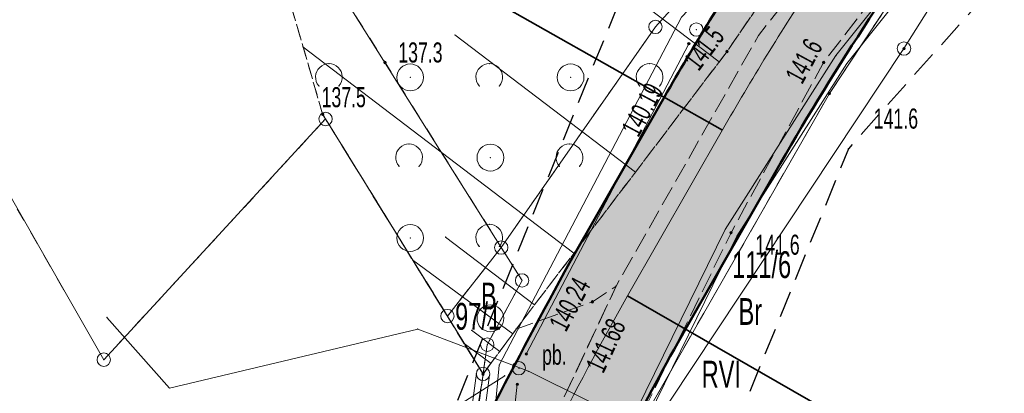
# Model space of a CAD drawing. Extents: x 6456700 to 6518119, y 5963420 to 5980059.
# Tile 174 of 256: x 6512422 to 6512459, y 5966189 to 5966202. Entities that reach past the tile are written whole.
import ezdxf
from ezdxf.enums import TextEntityAlignment as Align

# ---------------------------------------------------------------- set-up
doc = ezdxf.new("R2010")
doc.units = 0
doc.header["$MEASUREMENT"] = 0
for name, pattern in [('L_0_03', [1, 0.5, -0.5]), ('L_0_04', [1.5, 1, -0.5]), ('L_0_52', [1, 0.75, -0.25]), ('L_0_5A', [0.75, 0.5, -0.25])]:
    doc.linetypes.add(name, pattern=pattern)
doc.layers.get('0').update_dxf_attribs({"color": 2, "linetype": 'CONTINUOUS', "lineweight": 5})
for name, color, linetype, lineweight in [('000_Inne__niezydentyfikowane_', 7, 'CONTINUOUS', 18), ('18mm Kreska ciągła', 7, 'CONTINUOUS', 18), ('202_punkt_graniczny', 7, 'CONTINUOUS', 18), ('203_punkt_graniczny', 7, 'CONTINUOUS', 18), ('209_oznaczenie_konturu_klasyfikacyjnego', 96, 'CONTINUOUS', 18), ('210_oznaczenie_konturu_uzytku_gruntowego', 96, 'CONTINUOUS', 18), ('211_numer_dzialki_ewidencyjnej', 7, 'CONTINUOUS', 18), ('218_kontur_uzytku_gruntowego', 96, 'L_0_03', 18), ('219_dzialka_ewidencyjna', 7, 'CONTINUOUS', 18), ('35mm Ciągła', 7, 'CONTINUOUS', 35), ('50mm Kreska ciągła', 7, 'CONTINUOUS', 50), ('9mm Kreska ciągła', 252, 'CONTINUOUS', 9), ('jezdnia', 7, 'CONTINUOUS', 18), ('obszar_utwardzony', 7, 'CONTINUOUS', 18), ('obszar_utwardzony_Atr17', 7, 'CONTINUOUS', 18), ('ogrodzenie_trwale', 7, 'CONTINUOUS', 18), ('pikieta_naturalna', 7, 'CONTINUOUS', 18), ('pikieta_naturalna_Atr2', 7, 'CONTINUOUS', 18), ('pikieta_sztuczna', 7, 'CONTINUOUS', 18), ('pikieta_sztuczna_Atr2', 7, 'CONTINUOUS', 18), ('przewod_elektroenergetyczny_niskiego_napiecia', 7, 'CONTINUOUS', 18), ('przewod_kanalizacyjny', 7, 'CONTINUOUS', 18), ('przewod_wodociagowy', 7, 'CONTINUOUS', 18), ('rzedna', 7, 'CONTINUOUS', 18), ('rzedna_Atr2', 7, 'CONTINUOUS', 18), ('sciana_oporowa__linia_', 7, 'CONTINUOUS', 18), ('skarpa_nieumocniona', 7, 'CONTINUOUS', 18), ('slup_przewodow_napowietrznych', 7, 'CONTINUOUS', 18), ('studnia_kanalizacyjna', 7, 'CONTINUOUS', 18), ('zadrzewienie__zakrzewienie', 7, 'CONTINUOUS', 18), ('Zakres', 7, 'CONTINUOUS', 18)]:
    doc.layers.add(name, color=color, linetype=linetype, lineweight=lineweight)
doc.styles.get("Standard").update_dxf_attribs({"font": 'txt', "width": 0.75})

# ---------------------------------------------------------------- blocks, each defined once
blk = doc.blocks.new('mdcp_nowa')
at = {"layer": '203_punkt_graniczny', "linetype": 'Continuous', "lineweight": 18}
blk.add_hatch(color=18, dxfattribs=at).paths.add_polyline_path([(6495183.86, 5982650.665, 1), (6495183.86, 5982650.755, 1)])
at = {"layer": 'pikieta_naturalna', "linetype": 'Continuous', "lineweight": 18}
for points in [[(6495180.03, 5982652.235, 1), (6495180.03, 5982652.325, 1)], [(6495186.65, 5982652.345, 1), (6495186.65, 5982652.435, 1)], [(6495167.23, 5982651.825, 1), (6495167.23, 5982651.915, 1)], [(6495183.64, 5982651.825, 1), (6495183.64, 5982651.915, 1)], [(6495164.9, 5982649.895, 1), (6495164.9, 5982649.985, 1)], [(6495180.18, 5982645.465, 1), (6495180.18, 5982645.555, 1)]]:
    blk.add_hatch(color=18, dxfattribs=at).paths.add_polyline_path(points)
at = {"layer": 'pikieta_sztuczna', "linetype": 'Continuous', "lineweight": 18}
for points in [[(6495174.99, 5982642.885, 1), (6495174.99, 5982642.975, 1)], [(6495170.9, 5982640.185, 1), (6495170.9, 5982640.275, 1)]]:
    blk.add_hatch(color=18, dxfattribs=at).paths.add_polyline_path(points)
at = {"layer": 'rzedna', "linetype": 'Continuous', "lineweight": 18}
for points in [[(6495178.6, 5982652.525, 1), (6495178.6, 5982652.615, 1)], [(6495172.52, 5982640.935, 1), (6495172.52, 5982641.025, 1)], [(6495172.18, 5982639.805, 1), (6495172.18, 5982639.895, 1)]]:
    blk.add_hatch(color=18, dxfattribs=at).paths.add_polyline_path(points)
at = {"layer": '000_Inne__niezydentyfikowane_', "linetype": 'Continuous', "lineweight": 18, "flags": 128}
for points in [[(6495179.74, 5982651.89), (6495163.17, 5982664.44)], [(6495176.6, 5982647.77), (6495169.85, 5982652.9)], [(6495174.3, 5982644.75), (6495164.16, 5982652.46)], [(6495172.83, 5982642.82), (6495169.5, 5982645.35)], [(6495172.01, 5982641.73), (6495168.27, 5982644.49)], [(6495171.53, 5982641.08), (6495170.47, 5982641.87)], [(6495171.2, 5982640.63), (6495170.19, 5982641.37)]]:
    blk.add_lwpolyline(points, dxfattribs=at)
at = {"layer": '000_Inne__niezydentyfikowane_'}
for p in [(6495169.85, 5982652.9), (6495164.16, 5982652.46), (6495179.74, 5982651.89), (6495176.6, 5982647.77), (6495169.5, 5982645.35), (6495168.27, 5982644.49), (6495174.3, 5982644.75), (6495172.83, 5982642.82), (6495170.47, 5982641.87), (6495172.01, 5982641.73), (6495170.19, 5982641.37), (6495171.53, 5982641.08), (6495171.2, 5982640.63)]:
    blk.add_point(p, dxfattribs=at)
at = {"layer": '202_punkt_graniczny', "color": 7, "linetype": 'Continuous', "lineweight": 18}
for centre in [(6495177.35, 5982653.2), (6495165.01, 5982649.76), (6495171.58, 5982644.96), (6495172.36, 5982643.73), (6495169.57, 5982642.4), (6495171.06, 5982641.33), (6495156.71, 5982640.77), (6495170.9, 5982640.24)]:
    blk.add_circle(centre, 0.25, dxfattribs=at)
at = {"layer": '202_punkt_graniczny'}
for p in [(6495177.35, 5982653.2), (6495165.01, 5982649.76), (6495171.58, 5982644.96), (6495172.36, 5982643.73), (6495169.57, 5982642.4), (6495171.06, 5982641.33), (6495156.71, 5982640.77), (6495170.9, 5982640.24)]:
    blk.add_point(p, dxfattribs=at)
at = {"layer": '203_punkt_graniczny', "color": 7, "linetype": 'Continuous', "lineweight": 18}
blk.add_circle((6495183.86, 5982650.71), 0.045, dxfattribs=at)
at = {"layer": '203_punkt_graniczny'}
blk.add_point((6495183.86, 5982650.71), dxfattribs=at)
at = {"layer": '218_kontur_uzytku_gruntowego', "lineweight": 18, "flags": 128}
for points in [[(6495177.35, 5982653.2), (6495186.02, 5982662.85)], [(6495161.87, 5982660.39), (6495171.58, 5982644.96)], [(6495183.86, 5982650.71), (6495189.48, 5982659.21)], [(6495171.58, 5982644.96), (6495177.35, 5982653.2)], [(6495176.43, 5982637.74), (6495183.86, 5982650.71)], [(6495165.01, 5982649.76), (6495156.71, 5982640.77)], [(6495169.57, 5982642.4), (6495165.01, 5982649.76)], [(6495156.71, 5982640.77), (6495151.75, 5982649.42)], [(6495171.58, 5982644.96), (6495169.57, 5982642.4)], [(6495172.36, 5982643.73), (6495171.58, 5982644.96)], [(6495171.06, 5982641.33), (6495172.36, 5982643.73)], [(6495169.57, 5982642.4), (6495170.9, 5982640.24)], [(6495170.9, 5982640.24), (6495171.06, 5982641.33)], [(6495168.97, 5982627.36), (6495170.9, 5982640.24)]]:
    blk.add_lwpolyline(points, dxfattribs=at)
at = {"layer": '218_kontur_uzytku_gruntowego'}
for p in [(6495177.35, 5982653.2), (6495177.35, 5982653.2), (6495177.35, 5982653.2), (6495177.35, 5982653.2), (6495183.86, 5982650.71), (6495183.86, 5982650.71), (6495183.86, 5982650.71), (6495183.86, 5982650.71), (6495165.01, 5982649.76), (6495165.01, 5982649.76), (6495171.58, 5982644.96), (6495171.58, 5982644.96), (6495171.58, 5982644.96), (6495171.58, 5982644.96), (6495171.58, 5982644.96), (6495171.58, 5982644.96), (6495172.36, 5982643.73), (6495172.36, 5982643.73), (6495172.36, 5982643.73), (6495172.36, 5982643.73), (6495169.57, 5982642.4), (6495169.57, 5982642.4), (6495169.57, 5982642.4), (6495169.57, 5982642.4), (6495171.06, 5982641.33), (6495171.06, 5982641.33), (6495171.06, 5982641.33), (6495171.06, 5982641.33), (6495156.71, 5982640.77), (6495156.71, 5982640.77), (6495170.9, 5982640.24), (6495170.9, 5982640.24), (6495170.9, 5982640.24), (6495170.9, 5982640.24), (6495170.9, 5982640.24), (6495170.9, 5982640.24)]:
    blk.add_point(p, dxfattribs=at)
at = {"layer": '219_dzialka_ewidencyjna', "color": 3, "linetype": 'Continuous', "lineweight": 18, "flags": 128}
for points in [[(6495177.35, 5982653.2), (6495186.02, 5982662.85)], [(6495161.87, 5982660.39), (6495171.58, 5982644.96)], [(6495183.86, 5982650.71), (6495189.48, 5982659.21)], [(6495171.58, 5982644.96), (6495177.35, 5982653.2)], [(6495183.86, 5982650.71), (6495176.43, 5982637.74)], [(6495156.71, 5982640.77), (6495165.01, 5982649.76)], [(6495165.01, 5982649.76), (6495169.57, 5982642.4)], [(6495151.75, 5982649.42), (6495156.71, 5982640.77)], [(6495171.58, 5982644.96), (6495169.57, 5982642.4)], [(6495172.36, 5982643.73), (6495171.58, 5982644.96)], [(6495171.06, 5982641.33), (6495172.36, 5982643.73)], [(6495170.9, 5982640.24), (6495169.57, 5982642.4)], [(6495170.9, 5982640.24), (6495171.06, 5982641.33)], [(6495168.97, 5982627.36), (6495170.9, 5982640.24)]]:
    blk.add_lwpolyline(points, dxfattribs=at)
at = {"layer": '219_dzialka_ewidencyjna', "color": 3}
for p in [(6495177.35, 5982653.2), (6495177.35, 5982653.2), (6495183.86, 5982650.71), (6495183.86, 5982650.71), (6495165.01, 5982649.76), (6495165.01, 5982649.76), (6495171.58, 5982644.96), (6495171.58, 5982644.96), (6495171.58, 5982644.96), (6495171.58, 5982644.96), (6495172.36, 5982643.73), (6495172.36, 5982643.73), (6495169.57, 5982642.4), (6495169.57, 5982642.4), (6495169.57, 5982642.4), (6495171.06, 5982641.33), (6495171.06, 5982641.33), (6495156.71, 5982640.77), (6495156.71, 5982640.77), (6495170.9, 5982640.24), (6495170.9, 5982640.24), (6495170.9, 5982640.24)]:
    blk.add_point(p, dxfattribs=at)
at = {"layer": 'jezdnia', "color": 7, "linetype": 'L_0_52', "lineweight": 18, "flags": 128}
blk.add_lwpolyline([(6495195.83, 5982978.97), (6495200.77, 5982990.52), (6495203.76, 5983005.28), (6495200.35, 5983025.82), (6495193.24, 5983036.29), (6495189.14, 5983049.6), (6495185.12, 5983067.8), (6495183.17, 5983077.08), (6495178.19, 5983089.73), (6495174.64, 5983098.86), (6495168.43, 5983115.09), (6495161.55, 5983133.83), (6495154.76, 5983147.58), (6495144.33, 5983166.27), (6495135.54, 5983182.13), (6495131.43, 5983212.99), (6495131.68, 5983233.26), (6495131.46, 5983243.99), (6495128.32, 5983280.81), (6495127.29, 5983298.52), (6495124.19, 5983336.19), (6495123.5, 5983344), (6495121.28, 5983367.92), (6495119.64, 5983396.13), (6495116.73, 5983412.76), (6495117.19, 5983441.35), (6495116.43, 5983457.42), (6495115.48, 5983476.53), (6495115.11, 5983482.62), (6495112.3, 5983484.4), (6495091.45, 5983481.81), (6495091.37, 5983484.19), (6495109.96, 5983486.92), (6495113.25, 5983490.41), (6495113.24, 5983503.43), (6495112.69, 5983521.82), (6495113.13, 5983545.8), (6495113.51, 5983566.95), (6495116.02, 5983585), (6495118.4, 5983609.28), (6495123.42, 5983650.06), (6495131.2, 5983686.54), (6495140.07, 5983719.72), (6495146.41, 5983753.33), (6495149.05, 5983763.24), (6495154.18, 5983776.85), (6495160.67, 5983784.68), (6495175.29, 5983798.4), (6495197.26, 5983816.17), (6495217.4, 5983831.86), (6495238.65, 5983846.53), (6495263.72, 5983869.02), (6495276.39, 5983884.8), (6495285.32, 5983901), (6495289.2, 5983910.41), (6495292.89, 5983924.2), (6495294.78, 5983930.12), (6495299.2, 5983944.93), (6495304.61, 5983964.52), (6495307.5, 5983979.46), (6495307.59, 5983992.22), (6495306.46, 5984009.09), (6495305.69, 5984028.3), (6495305.67, 5984038.17), (6495300.99, 5984057.07), (6495297.28, 5984082.3), (6495291.79, 5984107.54), (6495288.36, 5984130.45), (6495280.64, 5984151.56), (6495274.64, 5984171.22), (6495270.98, 5984181.26), (6495273.99, 5984181.03), (6495276.87, 5984171.8), (6495283.5, 5984152.14), (6495291.35, 5984131.82), (6495294.78, 5984110.77), (6495299.68, 5984081.31), (6495303.27, 5984060.79), (6495332.62, 5984062.58), (6495350.78, 5984065.69), (6495352.73, 5984070.57), (6495357.63, 5984062.1), (6495352.37, 5984062.87), (6495334.16, 5984059.86), (6495303.89, 5984056.79), (6495307.64, 5984045.46), (6495309.06, 5984037.47), (6495310.62, 5984029.01), (6495312.95, 5983997.49), (6495310.44, 5983991.82), (6495310.09, 5983979.31), (6495307.08, 5983963.82), (6495301.68, 5983944.67), (6495295.97, 5983923.79), (6495292.77, 5983913.71), (6495290.13, 5983906.38), (6495284.32, 5983893.37), (6495278.05, 5983883.04), (6495264.46, 5983865.44), (6495239.09, 5983842.69), (6495219.23, 5983829.73), (6495216.93, 5983819.97), (6495223.58, 5983813.84), (6495228.16, 5983809.41), (6495224.21, 5983807.55), (6495214.94, 5983813.05), (6495207.87, 5983817.5), (6495201.24, 5983815.27), (6495178.34, 5983796.41), (6495165.6, 5983786.15), (6495159.73, 5983777.73), (6495154.77, 5983771.17), (6495151.16, 5983759.97), (6495150.26, 5983749.93), (6495142.6, 5983719.51), (6495134.42, 5983684.95), (6495127.4, 5983650.76), (6495120.08, 5983602.2), (6495117.42, 5983578.29), (6495115.94, 5983567.9), (6495115.38, 5983544.13), (6495115.07, 5983520.98), (6495115.65, 5983504.52), (6495116.24, 5983490.91), (6495120.25, 5983487.29), (6495126.33, 5983487.84), (6495143.65, 5983489.58), (6495144.46, 5983486.94), (6495127.88, 5983485.15), (6495121.64, 5983482.36), (6495118.37, 5983476.22), (6495119.55, 5983458.22), (6495119.45, 5983441.1), (6495120.18, 5983413.18), (6495121.99, 5983405.13), (6495126.07, 5983403.29), (6495130.48, 5983403.23), (6495129.73, 5983399.77), (6495124.35, 5983396.96), (6495123.73, 5983368.04), (6495126.63, 5983336.2), (6495129.59, 5983298.85), (6495131.1, 5983280.79), (6495133, 5983262.8), (6495134.25, 5983243.51), (6495134.8, 5983233.03), (6495133.67, 5983213.6), (6495138.07, 5983181.73), (6495146.27, 5983167.62), (6495157.18, 5983147.99), (6495163.68, 5983134.39), (6495170.96, 5983115.51), (6495175.46, 5983104.48), (6495181.17, 5983100.74), (6495199.93, 5983101.55), (6495199.17, 5983099.07), (6495182.34, 5983097.53), (6495180.35, 5983094.32), (6495185.39, 5983081.2), (6495192.07, 5983052.44), (6495195.58, 5983038.04), (6495198.53, 5983033.23), (6495203.76, 5983025.83), (6495206.13, 5983003.89), (6495202.54, 5982989.27), (6495201.18, 5982984.38), (6495199.22, 5982977.33), (6495199.31, 5982965.37), (6495200.17, 5982948.62), (6495203.01, 5982926.24), (6495205.43, 5982907.13), (6495210.02, 5982873.53), (6495214.31, 5982847.66), (6495217.75, 5982836.69), (6495222.16, 5982822), (6495228.36, 5982806.97), (6495230.37, 5982804.25), (6495235.28, 5982800.03), (6495240.12, 5982797.03), (6495226.36, 5982801.25), (6495225.42, 5982799.59), (6495224.16, 5982791.52), (6495222.71, 5982778.54), (6495222.21, 5982760.62), (6495221.26, 5982748.78), (6495217.72, 5982722.5), (6495220.89, 5982699.43), (6495222.63, 5982688.01), (6495226.82, 5982681.43), (6495232.44, 5982678.09), (6495238.57, 5982677.74), (6495238.58, 5982674.2), (6495234.94, 5982674.18), (6495222.7, 5982675.95), (6495211.13, 5982675.67), (6495203.44, 5982672.24), (6495190.56, 5982660.85), (6495183.64, 5982651.87), (6495180.18, 5982645.51), (6495176.56, 5982638.14), (6495173.06, 5982629.9), (6495169.79, 5982622.28), (6495168.95, 5982621.1), (6495167.1, 5982622.09), (6495169.54, 5982629.99), (6495175.88, 5982643.52), (6495181.21, 5982652.88), (6495188.25, 5982661.9), (6495200.25, 5982673.34), (6495211.64, 5982680.53), (6495218.14, 5982692.06), (6495218.39, 5982699.72), (6495215.1, 5982723.62), (6495216.08, 5982729.8), (6495218.41, 5982743.49), (6495220.09, 5982761.04), (6495220.41, 5982779.3), (6495221.74, 5982791.03), (6495222.5, 5982799.07), (6495220.92, 5982803.86), (6495210.51, 5982812.59), (6495206.38, 5982817.94), (6495202.5, 5982823.86), (6495197.41, 5982834.99), (6495191.07, 5982840.79), (6495178.96, 5982851.25), (6495180.72, 5982852.83), (6495192.33, 5982842.82), (6495193.9, 5982841.49), (6495196.29, 5982839.47), (6495200.7, 5982838.43), (6495206.86, 5982825.62), (6495210.11, 5982820.87), (6495214.26, 5982814.71), (6495221.36, 5982809.09), (6495224.36, 5982806.84), (6495223.38, 5982810.9), (6495218.5, 5982823.84), (6495214.57, 5982836.22), (6495211.53, 5982847.15), (6495206.8, 5982872.08), (6495202.64, 5982906.51), (6495199.04, 5982926.21), (6495196.67, 5982948.55), (6495195.68, 5982964.58)], close=True, dxfattribs=at)
at = {"layer": 'jezdnia'}
for p in [(6495181.21, 5982652.88), (6495183.64, 5982651.87), (6495180.18, 5982645.51), (6495175.88, 5982643.52)]:
    blk.add_point(p, dxfattribs=at)
at = {"layer": 'obszar_utwardzony', "color": 7, "linetype": 'L_0_52', "lineweight": 18, "flags": 128}
blk.add_lwpolyline([(6495170.9, 5982640.23), (6495172.14, 5982641.91), (6495174.99, 5982642.93), (6495175.88, 5982643.52), (6495169.54, 5982629.99)], close=True, dxfattribs=at)
at = {"layer": 'obszar_utwardzony'}
for p in [(6495175.88, 5982643.52), (6495174.99, 5982642.93), (6495172.14, 5982641.91), (6495170.9, 5982640.23)]:
    blk.add_point(p, dxfattribs=at)
at = {"layer": 'ogrodzenie_trwale'}
for p in [(6495164.9, 5982649.94), (6495170.9, 5982640.23)]:
    blk.add_point(p, dxfattribs=at)
at = {"layer": 'pikieta_naturalna', "color": 7, "linetype": 'Continuous', "lineweight": 18}
for centre in [(6495180.03, 5982652.28), (6495186.65, 5982652.39), (6495167.23, 5982651.87), (6495183.64, 5982651.87), (6495164.9, 5982649.94), (6495180.18, 5982645.51)]:
    blk.add_circle(centre, 0.045, dxfattribs=at)
at = {"layer": 'pikieta_naturalna'}
for p in [(6495180.03, 5982652.28), (6495186.65, 5982652.39), (6495167.23, 5982651.87), (6495183.64, 5982651.87), (6495164.9, 5982649.94), (6495180.18, 5982645.51)]:
    blk.add_point(p, dxfattribs=at)
at = {"layer": 'pikieta_sztuczna', "color": 7, "linetype": 'Continuous', "lineweight": 18}
for centre in [(6495174.99, 5982642.93), (6495170.9, 5982640.23)]:
    blk.add_circle(centre, 0.045, dxfattribs=at)
at = {"layer": 'pikieta_sztuczna'}
for p in [(6495174.99, 5982642.93), (6495170.9, 5982640.23)]:
    blk.add_point(p, dxfattribs=at)
at = {"layer": 'przewod_elektroenergetyczny_niskiego_napiecia', "color": 1, "linetype": 'Continuous', "lineweight": 18, "flags": 128}
for points in [[(6495186.65, 5982652.39), (6495203.13, 5982678.47)], [(6495163.87, 5982618.13), (6495186.65, 5982652.39)]]:
    blk.add_lwpolyline(points, dxfattribs=at)
at = {"layer": 'przewod_elektroenergetyczny_niskiego_napiecia'}
blk.add_point((6495186.65, 5982652.39), dxfattribs=at)
blk.add_point((6495186.65, 5982652.39), dxfattribs=at)
at = {"layer": 'przewod_elektroenergetyczny_niskiego_napiecia', "color": 1}
blk.add_point((6495186.65, 5982652.39), dxfattribs=at)
blk.add_point((6495186.65, 5982652.39), dxfattribs=at)
at = {"layer": 'przewod_kanalizacyjny', "color": 34, "linetype": 'Continuous', "lineweight": 18, "flags": 128}
for points in [[(6495172.52, 5982640.98), (6495178.6, 5982652.57)], [(6495169.97, 5982639.06), (6495171.71, 5982640.17)], [(6495172.18, 5982639.85), (6495170.73, 5982626.3)]]:
    blk.add_lwpolyline(points, dxfattribs=at)
at = {"layer": 'przewod_kanalizacyjny'}
for p in [(6495178.6, 5982652.57), (6495172.52, 5982640.98), (6495171.71, 5982640.17), (6495172.18, 5982639.85)]:
    blk.add_point(p, dxfattribs=at)
at = {"layer": 'przewod_wodociagowy', "color": 5, "linetype": 'Continuous', "lineweight": 18, "flags": 128}
for points in [[(6495141.74, 5982586.62), (6495142.18, 5982588.3), (6495155.04, 5982602.15), (6495166.84, 5982620.28), (6495169.54, 5982626.28), (6495170.45, 5982629.21), (6495171.51, 5982640.57), (6495178.33, 5982653.56), (6495190.65, 5982666.48), (6495208.75, 5982678.3), (6495220.98, 5982677.43), (6495221.38, 5982677.4)], [(6495182.11, 5982633.11), (6495179.35, 5982636.99), (6495172.6, 5982640.34), (6495168.46, 5982641.91), (6495159.17, 5982639.71), (6495156.83, 5982642.35)]]:
    blk.add_lwpolyline(points, dxfattribs=at)
at = {"layer": 'przewod_wodociagowy'}
for p in [(6495156.83, 5982642.35), (6495168.46, 5982641.91), (6495171.51, 5982640.57), (6495172.6, 5982640.34), (6495159.17, 5982639.71)]:
    blk.add_point(p, dxfattribs=at)
at = {"layer": 'rzedna', "color": 7, "linetype": 'Continuous', "lineweight": 18}
for centre in [(6495178.6, 5982652.57), (6495172.52, 5982640.98), (6495172.18, 5982639.85)]:
    blk.add_circle(centre, 0.045, dxfattribs=at)
at = {"layer": 'rzedna'}
for p in [(6495178.6, 5982652.57), (6495172.52, 5982640.98), (6495172.18, 5982639.85)]:
    blk.add_point(p, dxfattribs=at)
at = {"layer": 'sciana_oporowa__linia_', "color": 7, "linetype": 'Continuous', "lineweight": 18, "flags": 128}
for points in [[(6495176.101, 5982628.907), (6495172.525, 5982629.631), (6495176.332, 5982638.244), (6495179.962, 5982645.633), (6495184.106, 5982652.126), (6495188.915, 5982658.146)], [(6495176.219, 5982629.393), (6495173.595, 5982630.169), (6495176.787, 5982638.036), (6495180.398, 5982645.387), (6495184.513, 5982651.834), (6495189.305, 5982657.834)], [(6495166.685, 5982624.639), (6495169.295, 5982630.063), (6495170.652, 5982640.263)], [(6495167.135, 5982624.422), (6495169.785, 5982629.917), (6495171.148, 5982640.197)]]:
    blk.add_lwpolyline(points, dxfattribs=at)
at = {"layer": 'sciana_oporowa__linia_'}
for p in [(6495184.106, 5982652.126), (6495184.513, 5982651.834), (6495179.962, 5982645.633), (6495180.398, 5982645.387), (6495170.652, 5982640.263), (6495171.148, 5982640.197)]:
    blk.add_point(p, dxfattribs=at)
at = {"layer": 'skarpa_nieumocniona', "color": 7, "linetype": 'L_0_5A', "lineweight": 18, "flags": 128}
blk.add_lwpolyline([(6495164.9, 5982649.94), (6495163.09, 5982656.15), (6495163.22, 5982669.76), (6495188.38, 5982689.5), (6495186.2, 5982708.84), (6495198.1, 5982771.69), (6495189.71, 5982797.13), (6495190.11, 5982813.04), (6495182.48, 5982827.31), (6495178.96, 5982851.25), (6495191.07, 5982840.79), (6495191.62, 5982834.85), (6495199.04, 5982823.27), (6495211.41, 5982810.19), (6495217.82, 5982801.43), (6495220.68, 5982793.48), (6495219.14, 5982761.8), (6495218.03, 5982751.42), (6495216.68, 5982735.87), (6495213.76, 5982722.16), (6495216.69, 5982694.74), (6495210.67, 5982683.55), (6495198.18, 5982673.88), (6495187.65, 5982663.43), (6495180.03, 5982652.28), (6495172.14, 5982641.91), (6495170.9, 5982640.23)], close=True, dxfattribs=at)
at = {"layer": 'skarpa_nieumocniona'}
for p in [(6495180.03, 5982652.28), (6495180.03, 5982652.28), (6495164.9, 5982649.94), (6495164.9, 5982649.94), (6495172.14, 5982641.91), (6495172.14, 5982641.91), (6495170.9, 5982640.23), (6495170.9, 5982640.23)]:
    blk.add_point(p, dxfattribs=at)
at = {"layer": 'slup_przewodow_napowietrznych', "color": 7, "linetype": 'Continuous', "lineweight": 13}
blk.add_circle((6495186.65, 5982652.39), 0.25, dxfattribs=at)
at = {"layer": 'slup_przewodow_napowietrznych'}
blk.add_point((6495186.65, 5982652.39), dxfattribs=at)
at = {"layer": 'studnia_kanalizacyjna', "color": 34, "linetype": 'Continuous', "lineweight": 13}
for centre in [(6495178.88, 5982653.1), (6495172.24, 5982640.45)]:
    blk.add_circle(centre, 0.25, dxfattribs=at)
at = {"layer": 'studnia_kanalizacyjna'}
for p in [(6495178.88, 5982653.1), (6495172.24, 5982640.45)]:
    blk.add_point(p, dxfattribs=at)
at = {"layer": 'zadrzewienie__zakrzewienie', "color": 7, "linetype": 'L_0_5A', "lineweight": 18, "flags": 128}
blk.add_lwpolyline([(6495198.18, 5982673.88), (6495187.65, 5982663.43), (6495180.03, 5982652.28), (6495172.14, 5982641.91), (6495170.9, 5982640.23), (6495164.9, 5982649.94), (6495163.09, 5982656.15), (6495163.22, 5982669.76), (6495188.38, 5982689.5)], close=True, dxfattribs=at)
at = {"layer": 'zadrzewienie__zakrzewienie', "color": 7, "linetype": 'Continuous', "lineweight": 18}
for centre in [(6495168.176, 5982651.316), (6495174.176, 5982651.316), (6495171.176, 5982648.316), (6495168.176, 5982645.316), (6495171.176, 5982642.316)]:
    blk.add_circle(centre, 0.5, dxfattribs=at)
for centre in [(6495165.134, 5982651.327), (6495171.134, 5982651.327), (6495177.134, 5982651.327), (6495168.134, 5982648.327), (6495174.134, 5982648.327), (6495171.134, 5982645.327)]:
    blk.add_arc(centre, 0.5, 318.85, 221.162, dxfattribs=at)
at = {"layer": 'zadrzewienie__zakrzewienie'}
for p in [(6495180.03, 5982652.28), (6495165.134, 5982651.827), (6495171.134, 5982651.827), (6495177.134, 5982651.827), (6495168.176, 5982651.316), (6495174.176, 5982651.316), (6495164.758, 5982650.998), (6495165.51, 5982650.998), (6495170.758, 5982650.998), (6495171.51, 5982650.998), (6495176.758, 5982650.998), (6495177.51, 5982650.998), (6495164.9, 5982649.94), (6495168.134, 5982648.827), (6495174.134, 5982648.827), (6495171.176, 5982648.316), (6495167.758, 5982647.998), (6495168.51, 5982647.998), (6495173.758, 5982647.998), (6495174.51, 5982647.998), (6495171.134, 5982645.827), (6495168.176, 5982645.316), (6495170.758, 5982644.998), (6495171.51, 5982644.998), (6495171.176, 5982642.316), (6495172.14, 5982641.91), (6495170.9, 5982640.23)]:
    blk.add_point(p, dxfattribs=at)
at = {"layer": 'Zakres', "linetype": 'L_0_04', "lineweight": 25, "flags": 128}
blk.add_lwpolyline([(6495113.77, 5985050.22), (6495121.12, 5984877.07), (6495125.76, 5984757.87), (6495129.89, 5984649.81), (6495141.08, 5984611.3), (6495145.77, 5984544.53), (6495147.36, 5984487.27), (6495157.22, 5984392.07), (6495162.95, 5984387.45), (6495180.24, 5984384.16), (6495229.5, 5984386.61), (6495251.65, 5984373.41), (6495258.77, 5984357.12), (6495255.44, 5984330.44), (6495250.77, 5984304.39), (6495252.21, 5984282.78), (6495255.46, 5984256.45), (6495254.94, 5984238.25), (6495266.4, 5984211), (6495277.24, 5984182.33), (6495294.2, 5984133.19), (6495300.94, 5984095.37), (6495313.24, 5984037.69), (6495317.44, 5983978.18), (6495300.35, 5983922.18), (6495282.35, 5983883.38), (6495266.21, 5983862.23), (6495242.03, 5983839.67), (6495211.11, 5983816.86), (6495158.26, 5983772.66), (6495130.6, 5983651.16), (6495116.31, 5983543.43), (6495129.51, 5983346.73), (6495134.58, 5983264.71), (6495139.64, 5983186.97), (6495193.25, 5983077.94), (6495199.2, 5983041.97), (6495206.23, 5983026), (6495208.96, 5983004.88), (6495202.27, 5982979.48), (6495202.42, 5982950.13), (6495209.35, 5982897.38), (6495215.97, 5982850.34), (6495228.6, 5982809.97), (6495226.85, 5982778.82), (6495225.04, 5982750.56), (6495220.26, 5982723.37), (6495226.54, 5982679.97), (6495206.06, 5982669.48), (6495192.68, 5982657.71), (6495184.57, 5982648.65), (6495174.78, 5982624.58), (6495164.23, 5982604.61), (6495150.7, 5982588.3), (6495137.69, 5982582.43), (6495118.26, 5982573.75), (6495100.35, 5982558.42), (6495090.36, 5982544.99), (6495075.87, 5982519.06), (6495060.83, 5982499.68), (6495049.41, 5982485.49), (6495035.07, 5982459.7), (6495006.7, 5982406.64), (6494980.89, 5982351.84), (6494944.35, 5982293.29), (6494925.72, 5982250.11), (6494905.2, 5982190.37), (6494898.43, 5982153.5), (6494879.51, 5982063.89), (6494864.14, 5981992.66), (6494816.93, 5981768.61), (6494777.79, 5981577.7), (6494739.84, 5981394.72), (6494718.65, 5981297.89), (6494716.45, 5981237.31), (6494738.62, 5981208.21), (6494776.48, 5981173.06), (6494817.16, 5981137.44), (6494847.63, 5981109.8), (6494877.39, 5981077.08), (6494912.75, 5981030.55), (6494916.06, 5981014.71), (6494903.86, 5980957.01), (6494916.13, 5980953.51), (6494892.32, 5980927.59), (6494850.7, 5980858.8), (6494806.81, 5980779.89), (6494785.1, 5980753.49), (6494715.22, 5980723.29), (6494679.96, 5980686.78), (6494651.35, 5980651.29), (6494549.14, 5980683.24), (6494511.84, 5980659.66), (6494443.61, 5980630.33), (6494428.78, 5980598.6), (6494431.58, 5980579.46), (6494420.56, 5980549.76), (6494416.45, 5980528.2), (6494403.86, 5980507.16), (6494388.89, 5980482.96), (6494365.32, 5980407.99), (6494335.67, 5980315.15), (6494332.29, 5980297.41), (6494335.1, 5980278.18), (6494347.25, 5980254.84), (6494336.79, 5980250.09), (6494300.04, 5980271.34), (6494320.8, 5980301.43), (6494336.81, 5980349.17), (6494344.85, 5980380.92), (6494360.85, 5980437.13), (6494374.18, 5980476.38), (6494386.14, 5980498.84), (6494403.02, 5980528.52), (6494411.33, 5980563.19), (6494420.84, 5980586.25), (6494420.25, 5980601.11), (6494434.95, 5980635.94), (6494446.75, 5980644.99), (6494465.77, 5980647.27), (6494513.02, 5980669.46), (6494507.85, 5980679.68), (6494547.89, 5980705.83), (6494570.06, 5980691.34), (6494636.17, 5980669.05), (6494706.14, 5980756.86), (6494742.78, 5980772.58), (6494798.53, 5980814.27), (6494826.12, 5980867.97), (6494849.57, 5980908.6), (6494845.35, 5980942.01), (6494853.94, 5980970.83), (6494891.08, 5980960.54), (6494890.11, 5980965.73), (6494903.94, 5981025.69), (6494869.98, 5981070.3), (6494770.97, 5981160.58), (6494728.18, 5981200.64), (6494706.13, 5981229.56), (6494707.94, 5981299.75), (6494728.84, 5981398.1), (6494767.06, 5981580.19), (6494806.17, 5981770.55), (6494854.36, 5981994.76), (6494869.73, 5982065.97), (6494888.61, 5982155.44), (6494891.67, 5982173.95), (6494895.82, 5982197.45), (6494916.38, 5982253.72), (6494935.47, 5982297.95), (6494954.97, 5982331.67), (6494972.09, 5982356.64), (6494997.76, 5982411.14), (6495026.29, 5982464.48), (6495041.09, 5982491.09), (6495052.99, 5982505.88), (6495067.51, 5982524.6), (6495081.94, 5982550.43), (6495092.99, 5982565.28), (6495112.86, 5982582.29), (6495133.59, 5982591.55), (6495144.48, 5982596.46), (6495155.87, 5982610.19), (6495165.7, 5982628.8), (6495175.96, 5982654.03), (6495185.62, 5982664.83), (6495200.4, 5982677.82), (6495212.49, 5982688.04), (6495209.64, 5982723.43), (6495215.22, 5982750.57), (6495216.87, 5982779.54), (6495218.31, 5982809.31), (6495206.86, 5982847.92), (6495199.44, 5982894.74), (6495192.11, 5982948.71), (6495190.16, 5982979.24), (6495183.47, 5983075.16), (6495129.79, 5983184.34), (6495124.6, 5983264.07), (6495119.53, 5983346.09), (6495106.27, 5983543.75), (6495120.74, 5983652.9), (6495148.75, 5983779.42), (6495204.15, 5983826.04), (6495273.41, 5983889.36), (6495288.53, 5983927.42), (6495300.83, 5983964.69), (6495303.91, 5983980.14), (6495301.32, 5984039.55), (6495291.1, 5984093.63), (6495284.5, 5984130.67), (6495267.84, 5984178.93), (6495257.12, 5984207.3), (6495244.96, 5984236.19), (6495244.79, 5984255.42), (6495242.25, 5984281.97), (6495240.71, 5984304.95), (6495245.55, 5984331.94), (6495248.51, 5984355.64), (6495243.77, 5984366.47), (6495226.98, 5984376.47), (6495179.54, 5984374.12), (6495158.61, 5984378.09), (6495147.7, 5984386.91), (6495137.38, 5984486.61), (6495135.78, 5984544.04), (6495131.18, 5984609.54), (6495119.95, 5984648.2), (6495115.76, 5984757.49), (6495111.12, 5984876.67), (6495103.73, 5985050.93), (6495109.36, 5985081.73), (6495120.41, 5985085.88)], close=True, dxfattribs=at)
at = {"layer": 'Zakres'}
blk.add_point((6495184.57, 5982648.65), dxfattribs=at)
at = {"layer": '209_oznaczenie_konturu_klasyfikacyjnego', "lineweight": 20, "width": 0.66}
blk.add_text('RVI', height=1, dxfattribs=at).set_placement((6495179.08, 5982640.73), align=Align.TOP_LEFT)
at = {"layer": '210_oznaczenie_konturu_uzytku_gruntowego', "lineweight": 20, "width": 0.66}
for s, p in [('B', (6495170.822, 5982643.65)), ('Br', (6495180.46, 5982643.07))]:
    blk.add_text(s, height=1, dxfattribs=at).set_placement(p, align=Align.TOP_LEFT)
at = {"layer": '211_numer_dzialki_ewidencyjnej', "color": 7, "lineweight": 20, "width": 0.66}
for s, p in [('111/6', (6495180.22, 5982644.82)), ('97/1', (6495169.856, 5982642.89))]:
    blk.add_text(s, height=1, dxfattribs=at).set_placement(p, align=Align.TOP_LEFT)
at = {"layer": 'obszar_utwardzony_Atr17', "color": 7, "lineweight": 15, "width": 0.66}
blk.add_text('pb.', height=0.75, dxfattribs=at).set_placement((6495173.11, 5982641.33), align=Align.TOP_LEFT)
at = {"layer": 'pikieta_naturalna_Atr2', "color": 7, "lineweight": 15, "width": 0.66}
for s, rotation, p in [('141.5', 52.7, (6495178.37, 5982651.97)), ('141.6', 61.5, (6495182.18, 5982651.38))]:
    blk.add_text(s, height=0.75, rotation=rotation, dxfattribs=at).set_placement(p, align=Align.TOP_LEFT)
for s, p in [('137.3', (6495167.73, 5982652.62)), ('137.5', (6495164.86, 5982650.95)), ('141.6', (6495185.52, 5982650.15)), ('141.6', (6495181.09, 5982645.44))]:
    blk.add_text(s, height=0.75, dxfattribs=at).set_placement(p, align=Align.TOP_LEFT)
at = {"layer": 'pikieta_sztuczna_Atr2', "color": 7, "lineweight": 15, "width": 0.66}
blk.add_text('141.68', height=0.75, rotation=64.9, dxfattribs=at).set_placement((6495174.72, 5982640.54), align=Align.TOP_LEFT)
at = {"layer": 'rzedna_Atr2', "color": 7, "lineweight": 15, "width": 0.66}
for s, rotation, p in [('140.19', 61.8, (6495176.049, 5982649.395)), ('140.24', 62.3, (6495173.34, 5982642.12))]:
    blk.add_text(s, height=0.75, rotation=rotation, dxfattribs=at).set_placement(p, align=Align.TOP_LEFT)

msp = doc.modelspace()

# ---------------------------------------------------------------- block references
at = {"linetype": 'ByBlock'}
msp.add_blockref('mdcp_nowa', (17268.786, -16450.998), dxfattribs=at)

# ---------------------------------------------------------------- next in the draw order: hatches: boundary and pattern name
at = {"layer": '9mm Kreska ciągła'}
h = msp.add_hatch(dxfattribs=at)
h.set_pattern_fill('SAND_AND_LIME', color=4, scale=0.1)
h.set_pattern_definition([(37.5, (6512163.41104, 5965706.02106), (-0.006803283, 0.208096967), [0, -0.16416, 0, -0.1836, 0, -0.1755]), (7.5, (6512163.41104, 5965706.02106), (0.19113588, 0.30479178), [0, -0.08856, 0, -0.14796, 0, -0.0567]), (-32.5, (6512163.2782, 5965706.02106), (0.33632732, 0.00061118), [0, -0.054, 0, -0.1944, 0, -0.2538]), (-42.5, (6512163.2782, 5965706.02106), (0.32466167, 0.09478896), [0, -0.027, 0, -0.12744, 0, -0.1458])])
edge = h.paths.add_edge_path()
edge.add_line((6512494.454, 5966351.121), (6512492.815, 5966327.914))
edge.add_arc((6512641.445, 5966317.419), 149, 175.96099, 178.25385)
edge.add_line((6512492.514, 5966321.96), (6512491.933, 5966302.891))
edge.add_arc((6512440.957, 5966304.445), 51, 348.133, 358.2538, ccw=False)
edge.add_line((6512490.867, 5966293.957), (6512486.741, 5966274.321))
edge.add_arc((6512500.441, 5966271.442), 14, 168.133, 189.6608)
edge.add_line((6512486.64, 5966269.093), (6512490.395, 5966247.035))
edge.add_line((6512490.395, 5966247.035), (6512490.607, 5966245.791))
edge.add_arc((6512474.833, 5966243.106), 16, 357.4133, 369.6608, ccw=False)
edge.add_line((6512490.817, 5966242.384), (6512490.724, 5966240.322))
edge.add_arc((6512474.74, 5966241.044), 16, 304.6947, 357.4133, ccw=False)
edge.add_line((6512483.848, 5966227.889), (6512479.157, 5966224.642))
edge.add_arc((6512563.968, 5966102.134), 149, 124.69475, 128.17467)
edge.add_line((6512471.877, 5966219.268), (6512459.798, 5966209.771))
edge.add_arc((6512468.451, 5966198.766), 14, 128.1747, 146.5283)
edge.add_line((6512456.773, 5966206.487), (6512454.137, 5966202.499))
edge.add_arc((6512536.718, 5966147.898), 99, 146.52826, 150.19331)
edge.add_line((6512450.815, 5966197.109), (6512447.264, 5966190.909))
edge.add_arc((6512533.167, 5966141.699), 99, 150.19331, 155.56334)
edge.add_line((6512443.035, 5966182.654), (6512432.867, 5966160.275))
edge.add_arc((6512409.196, 5966171.031), 26, 321.1758, 335.5633, ccw=False)
edge.add_line((6512429.452, 5966154.731), (6512421.621, 5966145))
edge.add_arc((6512409.156, 5966155.031), 16, 309.5931, 321.1758, ccw=False)
edge.add_line((6512419.353, 5966142.701), (6512410.592, 5966135.455))
edge.add_arc((6512400.395, 5966147.785), 16, 291.7201, 309.5931, ccw=False)
edge.add_line((6512406.316, 5966132.921), (6512399.28, 5966130.118))
edge.add_arc((6512417.414, 5966084.597), 49, 111.7201, 118.6787)
edge.add_line((6512393.899, 5966127.586), (6512378.766, 5966119.308))
edge.add_arc((6512390.283, 5966098.252), 24, 118.6787, 130.9764)
edge.add_line((6512374.545, 5966116.372), (6512369.458, 5966111.954))
edge.add_arc((6512385.196, 5966093.834), 24, 130.9764, 144.2474)
edge.add_line((6512365.719, 5966107.857), (6512360.498, 5966100.604))
edge.add_arc((6512392.148, 5966077.817), 39, 144.2474, 151.7186)
edge.add_line((6512357.804, 5966096.296), (6512346.179, 5966074.69))
edge.add_arc((6512310.073, 5966094.116), 41, 323.54, 331.7186, ccw=False)
edge.add_line((6512343.048, 5966069.751), (6512332.977, 5966056.12))
edge.add_arc((6512291.959, 5966086.427), 51, 314.8687, 323.54, ccw=False)
edge.add_line((6512327.939, 5966050.283), (6512325.436, 5966047.791))
edge.add_arc((6512381.169, 5965991.802), 79, 134.86874, 142.03498)
edge.add_line((6512318.887, 5966040.401), (6512317.812, 5966039.024))
edge.add_arc((6512348.559, 5966015.032), 39, 142.035, 151.9019)
edge.add_line((6512314.155, 5966033.4), (6512307.014, 5966020.024))
edge.add_arc((6512085.596, 5966138.241), 251, 330.1315, 331.90193, ccw=False)
edge.add_line((6512303.256, 5966013.24), (6512293.172, 5965995.681))
edge.add_arc((6512509.097, 5965871.676), 249, 150.1315, 153.31422)
edge.add_line((6512286.62, 5965983.501), (6512270.802, 5965952.031))
edge.add_arc((6512493.279, 5965840.205), 249, 153.31422, 155.41165)
edge.add_line((6512266.858, 5965943.813), (6512249.846, 5965906.636))
edge.add_arc((6512203.471, 5965927.857), 51, 325.4005, 335.4117, ccw=False)
edge.add_line((6512245.451, 5965898.897), (6512232.463, 5965880.07))
edge.add_arc((6512313.954, 5965823.854), 99, 145.40047, 150.15364)
edge.add_line((6512228.085, 5965873.124), (6512213.877, 5965848.362))
edge.add_arc((6512299.746, 5965799.092), 99, 150.15364, 156.12969)
edge.add_line((6512209.214, 5965839.154), (6512198.858, 5965815.752))
edge.add_arc((6512518.006, 5965674.523), 349, 156.12969, 156.8073)
edge.add_line((6512197.211, 5965811.968), (6512194.929, 5965806.643))
edge.add_arc((6512331.888, 5965747.963), 149, 156.8073, 160.58951)
edge.add_line((6512191.357, 5965797.481), (6512178.615, 5965761.319))
edge.add_arc((6511941.881, 5965844.735), 251, 339.22463, 340.58951, ccw=False)
edge.add_line((6512176.561, 5965755.704), (6512169.456, 5965736.976))
edge.add_arc((6512195.168, 5965727.222), 27.5, 159.2246, 216.7393)
edge.add_line((6512173.13, 5965710.772), (6512174.444, 5965709.012))
edge.add_line((6512174.444, 5965709.012), (6512170.437, 5965706.021))
edge.add_line((6512170.437, 5965706.021), (6512164.212, 5965719.71))
edge.add_arc((6512161.212, 5965719.741), 3, 359.4073, 370.8714)
edge.add_arc((6512205.039, 5965728.159), 41.628, 165.2606, 190.8714, ccw=False)
edge.add_line((6512164.781, 5965738.75), (6512171.886, 5965757.477))
edge.add_arc((6511941.881, 5965844.735), 246, 339.22463, 340.58951)
edge.add_line((6512173.899, 5965762.981), (6512186.641, 5965799.143))
edge.add_arc((6512331.888, 5965747.963), 154, 156.8073, 160.58951, ccw=False)
edge.add_line((6512190.333, 5965808.612), (6512192.615, 5965813.937))
edge.add_arc((6512518.006, 5965674.523), 354, 156.12969, 156.8073, ccw=False)
edge.add_line((6512194.286, 5965817.775), (6512204.642, 5965841.178))
edge.add_arc((6512299.746, 5965799.092), 104, 150.15364, 156.12969, ccw=False)
edge.add_line((6512209.541, 5965850.851), (6512223.749, 5965875.613))
edge.add_arc((6512313.954, 5965823.854), 104, 145.40047, 150.15364, ccw=False)
edge.add_line((6512228.348, 5965882.91), (6512241.335, 5965901.737))
edge.add_arc((6512203.471, 5965927.857), 46, 325.4005, 335.4117)
edge.add_line((6512245.3, 5965908.717), (6512262.312, 5965945.894))
edge.add_arc((6512493.279, 5965840.205), 254, 153.31422, 155.41165, ccw=False)
edge.add_line((6512266.334, 5965954.276), (6512282.153, 5965985.747))
edge.add_arc((6512509.097, 5965871.676), 254, 150.1315, 153.31422, ccw=False)
edge.add_line((6512288.836, 5965998.171), (6512298.92, 5966015.73))
edge.add_arc((6512085.596, 5966138.241), 246, 330.1315, 331.90193)
edge.add_line((6512302.603, 5966022.379), (6512309.745, 5966035.755))
edge.add_arc((6512348.559, 5966015.032), 44, 142.035, 151.9019, ccw=False)
edge.add_line((6512313.87, 5966042.1), (6512314.945, 5966043.477))
edge.add_arc((6512381.169, 5965991.802), 84, 134.86874, 142.03498, ccw=False)
edge.add_line((6512321.909, 5966051.335), (6512324.411, 5966053.826))
edge.add_arc((6512291.959, 5966086.427), 46, 314.8687, 323.54)
edge.add_line((6512328.955, 5966059.091), (6512339.027, 5966072.722))
edge.add_arc((6512310.073, 5966094.116), 36, 323.54, 331.7186)
edge.add_line((6512341.776, 5966077.059), (6512353.4, 5966098.665))
edge.add_arc((6512392.148, 5966077.817), 44, 144.2474, 151.7186, ccw=False)
edge.add_line((6512356.44, 5966103.526), (6512361.662, 5966110.778))
edge.add_arc((6512385.196, 5966093.834), 29, 130.9764, 144.2474, ccw=False)
edge.add_line((6512366.18, 5966115.728), (6512371.267, 5966120.147))
edge.add_arc((6512390.283, 5966098.252), 29, 118.6787, 130.9764, ccw=False)
edge.add_line((6512376.366, 5966123.695), (6512391.499, 5966131.972))
edge.add_arc((6512417.414, 5966084.597), 54, 111.7201, 118.6787, ccw=False)
edge.add_line((6512397.43, 5966134.763), (6512404.466, 5966137.566))
edge.add_arc((6512400.395, 5966147.785), 11, 291.7201, 309.5931)
edge.add_line((6512407.405, 5966139.308), (6512409.544, 5966141.077))
edge.add_line((6512409.544, 5966141.077), (6512412.36, 5966140.811))
edge.add_line((6512412.36, 5966140.811), (6512417.441, 5966145.013))
edge.add_arc((6512409.156, 5966155.031), 13, 309.5931, 321.1758)
edge.add_line((6512419.284, 5966146.881), (6512427.115, 5966156.612))
edge.add_arc((6512409.196, 5966171.031), 23, 321.1758, 335.5633)
edge.add_line((6512430.135, 5966161.516), (6512434.645, 5966171.44))
edge.add_line((6512434.645, 5966171.44), (6512440.928, 5966185.268))
edge.add_line((6512440.928, 5966185.268), (6512439.963, 5966187.841))
edge.add_arc((6512668.213, 5966069.673), 257.025, 151.22581, 152.62894, ccw=False)
edge.add_line((6512442.925, 5966193.394), (6512446.477, 5966199.594))
edge.add_arc((6512536.718, 5966147.898), 104, 146.52826, 150.19331, ccw=False)
edge.add_line((6512449.966, 5966205.257), (6512452.602, 5966209.244))
edge.add_arc((6512468.451, 5966198.766), 19, 128.1747, 146.5283, ccw=False)
edge.add_line((6512456.708, 5966213.702), (6512468.787, 5966223.198))
edge.add_arc((6512563.968, 5966102.134), 154, 124.69475, 128.17467, ccw=False)
edge.add_line((6512476.311, 5966228.753), (6512481.002, 5966232))
edge.add_arc((6512474.74, 5966241.044), 11, 304.6947, 357.4133)
edge.add_line((6512485.729, 5966240.548), (6512485.822, 5966242.609))
edge.add_arc((6512474.833, 5966243.106), 11, 357.4133, 369.6608)
edge.add_line((6512485.677, 5966244.952), (6512485.4, 5966246.584))
edge.add_line((6512485.4, 5966246.584), (6512485.465, 5966247.035))
edge.add_line((6512485.465, 5966247.035), (6512481.305, 5966271.715))
edge.add_line((6512481.305, 5966271.715), (6512486.925, 5966298.805))
edge.add_line((6512486.925, 5966298.805), (6512487.695, 5966325.335))
edge.add_line((6512487.695, 5966325.335), (6512488.895, 5966340.485))
edge.add_line((6512488.895, 5966340.485), (6512488.714, 5966340.814))
edge.add_line((6512488.714, 5966340.814), (6512489.699, 5966354.77))
edge.add_line((6512489.699, 5966354.77), (6512494.454, 5966351.121))

# ---------------------------------------------------------------- next in the draw order: linework, layer by layer
at = {"layer": '18mm Kreska ciągła', "color": 4, "ltscale": 0.1}
msp.add_lwpolyline([(6512484.175, 5966268.674), (6512488.142, 5966245.371, -0.05349), (6512488.32, 5966242.497), (6512488.227, 5966240.435, -0.234173), (6512482.425, 5966229.944), (6512477.734, 5966226.697, 0.015185), (6512470.332, 5966221.233), (6512458.253, 5966211.737, 0.080254), (6512454.688, 5966207.866), (6512452.051, 5966203.878, 0.015993), (6512448.646, 5966198.352), (6512445.094, 5966192.152, 0.015134), (6512442.204, 5966186.732), (6512442.289, 5966184.637), (6512431.501, 5966160.896, -0.06286), (6512428.283, 5966155.671), (6512420.452, 5966145.94, -0.050582), (6512418.397, 5966143.857), (6512413.316, 5966139.655), (6512411.138, 5966139.151), (6512408.999, 5966137.382, -0.078144), (6512405.391, 5966135.243), (6512398.355, 5966132.441, 0.030372)], format="xyb", dxfattribs=at)
at = {"layer": '35mm Ciągła'}
for p, q in [((6512448.642, 5966198.344), (6512422.519, 5966213.097)), ((6512445.094, 5966192.152), (6512471.133, 5966177.252))]:
    msp.add_line(p, q, dxfattribs=at)
at = {"layer": '50mm Kreska ciągła', "color": 5, "ltscale": 0.1}
for points in [[(6512486.64, 5966269.093), (6512490.395, 5966247.035), (6512490.607, 5966245.791, -0.05349), (6512490.817, 5966242.384), (6512490.724, 5966240.322, -0.234173), (6512483.848, 5966227.889), (6512479.157, 5966224.642, 0.015185), (6512471.877, 5966219.268), (6512459.798, 5966209.771, 0.080254), (6512456.773, 5966206.487), (6512454.137, 5966202.499, 0.015993), (6512450.815, 5966197.109), (6512447.264, 5966190.909, 0.023435), (6512443.035, 5966182.654), (6512432.867, 5966160.275, -0.06286), (6512429.452, 5966154.731), (6512421.621, 5966145, -0.050582), (6512419.353, 5966142.701), (6512410.592, 5966135.455, -0.078144), (6512406.316, 5966132.921), (6512399.28, 5966130.118, 0.030372)], [(6512397.43, 5966134.763), (6512404.466, 5966137.566, 0.078144), (6512407.405, 5966139.308), (6512409.544, 5966141.077), (6512412.36, 5966140.811), (6512417.441, 5966145.013, 0.050582), (6512419.284, 5966146.881), (6512427.115, 5966156.612, 0.06286), (6512430.135, 5966161.516), (6512434.645, 5966171.44), (6512440.928, 5966185.268), (6512439.963, 5966187.841, -0.006122), (6512442.925, 5966193.394), (6512446.477, 5966199.594, -0.015993), (6512449.966, 5966205.257)]]:
    msp.add_lwpolyline(points, format="xyb", dxfattribs=at)

doc.saveas('drawing.dxf')
